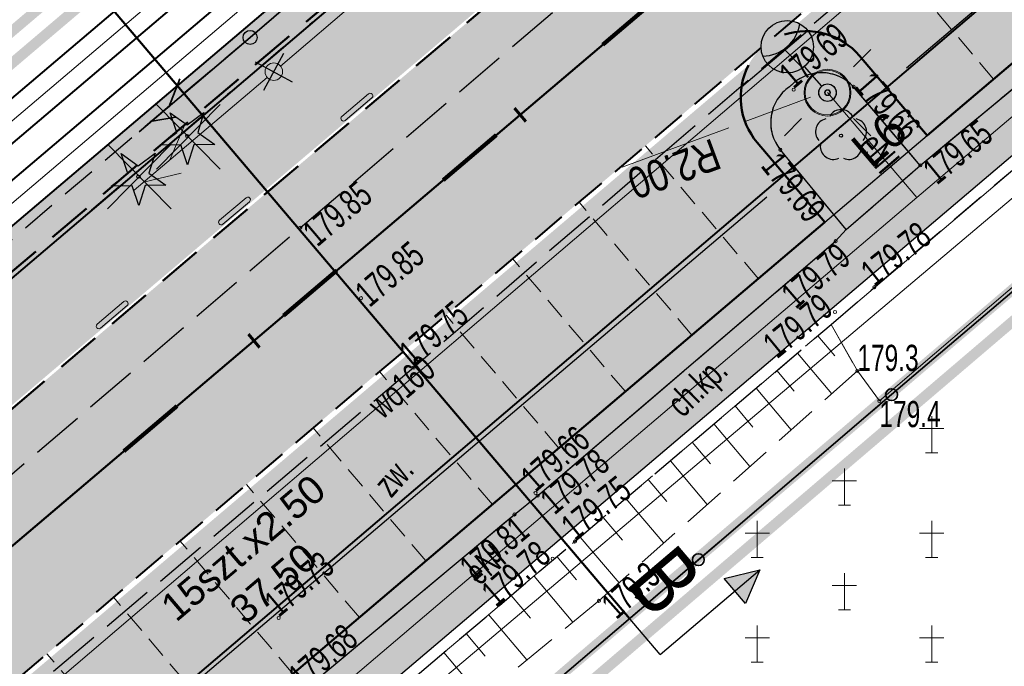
# Model space of a CAD drawing. Header units: metres. Extents: x 7429064 to 7431133, y 5709479 to 5714472.
# Tile 34 of 140: x 7429453 to 7429481, y 5709809 to 5709827. Entities that reach past the tile are written whole.
import ezdxf
from ezdxf.enums import TextEntityAlignment as Align

# ---------------------------------------------------------------- set-up
doc = ezdxf.new("R2010")
doc.units = ezdxf.units.M
for name, pattern in [('1', [0]), ('12', [3, 1, -1, 0, -1]), ('2_BUBZ02', [1.75, 1.25, -0.5]), ('2_KTCR01', [1.5, 1, -0.5]), ('2_KTCR02', [1.5, 1, -0.5]), ('2_KTJZ01', [2, 1.5, -0.5]), ('2_KTKR01', [0]), ('2_KTPL01', [2, 1.5, -0.5]), ('2_PTCM', [1.5, 1, -0.5]), ('2_PTTU', [1.5, 1, -0.5]), ('3_1', [0]), ('3_BUBZ02', [1.75, 1.25, -0.5]), ('3_BUBZ02G', [1.75, 1.25, -0.5]), ('3_KTCR02', [1.5, 1, -0.5]), ('3_KTJZ01', [2, 1.5, -0.5]), ('3_KTKR01', [0]), ('3_KTPL01', [2, 1.5, -0.5]), ('3_PTCM', [1.5, 1, -0.5]), ('3_PTRW02', [0]), ('3_PTTU', [1.5, 1, -0.5]), ('4_SUPE_01', [0]), ('4_SUPT_01', [0]), ('4_SUPW_01', [0]), ('7_1', [0]), ('7_SUPE_01', [0]), ('7_SUPT_01', [0]), ('7_SUPW_01', [0]), ('CENTER2', [1.125, 0.75, -0.125, 0.125, -0.125]), ('DASHED', [19.05, 12.7, -6.35]), ('DASHED2', [0.375, 0.25, -0.125]), ('HIDDEN', [0.375, 0.25, -0.125])]:
    doc.linetypes.add(name, pattern=pattern)
for name, color, linetype in [('#lampy opis', 7, 'Continuous'), ('[osw]_istn_oprawy oświetleniowe - demontaż', 5, 'Continuous'), ('_1_Mapa', 7, 'Continuous'), ('_1_X-REFY', 7, 'Continuous'), ('C-DROGI-SYTUACJA-ETYKIETY', 7, 'Continuous'), ('zzz.gaHSDomyslna', 7, 'Continuous')]:
    doc.layers.add(name, color=color, linetype=linetype)
for name, color, linetype, lineweight in [('#proj słupy', 1, 'Continuous', 30), ('#proj. światłowód', 1, '2_KTCR01', 18), ('__AMprojkantech', 20, 'DASHED', 35), ('_D_7_PAS DROGOWY-LINIA ROZGR TEREN INW', 222, 'HIDDEN', 50), ('_D_7_PAS DROGOWY_PODZIAL', 1, 'Continuous', 50), ('_D_7_TEREN NIEZBEDNY DLA OB_BUD', 252, 'HIDDEN', 50), ('_D_8_Wymiary', 7, 'Continuous', 20), ('_skarpy', 84, 'Continuous', 40), ('_wycinka_ZUDP', 1, 'Continuous', 30), ('BUBZ_L_1', 252, '2_BUBZ02', 18), ('D_1_KOCIE OCZKA', 7, 'Continuous', 50), ('D_1_LINIA_KRAWĘŻNIK_BET_20_30 WYN 0-2 CM', 5, 'HIDDEN', 40), ('D_1_LINIA_KRAWĘŻNIK_BET_20_30 WYN 12 CM - III', 7, 'Continuous', 50), ('Dr-Krawędż nawierzchni', 250, 'DASHED2', 18), ('gaPoziome', 7, 'Continuous', 30), ('GMINA_L_0', 252, '12', 35), ('HECZ BRUKOWANIA KOSTKA KAMIENNA 9_11', 42, 'Continuous', 13), ('KRAWĘŻNIK BETONOWY 12_25 WYN 0 CM', 250, 'DASHED', 50), ('KTCR_E_T_1', 252, 'Continuous', 15), ('KTCR_L_1', 252, '2_KTCR02', 30), ('KTJZ_L_0', 252, '2_KTJZ01', 30), ('KTKR_L_0', 252, '2_KTKR01', 30), ('KTOK_L_4', 252, 'Continuous', 35), ('KTPL_E_T_0', 252, 'Continuous', 15), ('KTPL_L_0', 252, '2_KTPL01', 30), ('OBOP_T_0', 82, 'Continuous', 30), ('OBOP_T_1', 82, 'Continuous', 30), ('PRZEKROJE_NORMALNE', 7, 'Continuous', 30), ('PTCM_L_0', 252, '2_PTCM', 18), ('PTRW_L_1', 252, 'Continuous', 18), ('PTTU_L_2', 252, '2_PTTU', 18), ('RTPW_T_0', 252, 'Continuous', 15), ('RTPW_T_1', 252, 'Continuous', 15), ('skarpa', 82, 'ŚLADY', 20), ('SUPE_E_T_3', 252, 'Continuous', 15), ('SUPE_L_3', 252, '4_SUPE_01', 18), ('SUPM_T_0', 252, 'Continuous', 15), ('SUPT_L_0', 252, '4_SUPT_01', 18), ('SUPW_E_T_0', 252, 'Continuous', 15), ('SUPW_L_0', 252, '4_SUPW_01', 18), ('SUSM_T_0', 252, 'Continuous', 18)]:
    doc.layers.add(name, color=color, linetype=linetype, lineweight=lineweight)
doc.layers.add('[osw]PSI_Brudnopis', color=1, linetype='Continuous', lineweight=20, plot=False)
doc.layers.add('_Brudnopis', color=22, linetype='Continuous', lineweight=50, plot=False)
doc.layers.add('D_1_LINIA_OBRZEŻE_BET_6x30cm - III', color=24, linetype='Continuous', lineweight=30, transparency=0.3)
for name, color, linetype, lineweight, true_color, transparency in [('D_2_HECZ_CHODNIK_KOSTKA', 7, 'Continuous', 0, 0xf7f588, 0.35), ('D_2_HECZ_DROGI KOSTKA', 7, 'Continuous', 13, 0xffbea8, 0.3), ('D_2_HECZ_JEZDNIA KR3- NOWA KONSTRUKCJA', 7, 'Continuous', 13, 0x99e6ff, 0.3), ('D_2_HECZ_JEZDNIA KR3- NOWA KONSTRUKCJA G4', 7, 'Continuous', 13, 0xbdbdbd, 0.3), ('D_2_HECZ_ZIELEN', 7, 'Continuous', 13, 0xd6ffd6, 0.3)]:
    doc.layers.add(name, color=color, linetype=linetype, lineweight=lineweight, true_color=true_color, transparency=transparency)
doc.layers.add('DZIALKA_L_0', color=7, linetype='1', lineweight=40, true_color=0x008000)
doc.layers.add('HECZ DROGI ROWEROWE', color=7, linetype='Continuous', lineweight=13, true_color=0xff8a8a)
doc.styles.add('Annotative', font='txt')
doc.styles.add('major_arial', font='arial.ttf')
doc.styles.add('Styl Arial', font='arial.ttf', dxfattribs={"width": 0.8, "height": 0.9})
doc.linetypes.add('ŚLADY', pattern='A,3.81,[130,ltypeshp.shx,S=6.35,R=0,X=0,Y=0],3.81', length=7.62)
doc.dimstyles.new('1_500', dxfattribs={"dimtxt": 0.9, "dimasz": 1, "dimexe": 0.18, "dimexo": 0, "dimgap": 0.2, "dimtad": 4, "dimzin": 0, "dimdsep": 46, "dimtxsty": 'Styl Arial', "dimcen": 0.25, "dimclrd": 256, "dimclre": 256, "dimclrt": 256, "dimazin": 0, "dimtfac": 1, "dimtix": 1, "dimtmove": 1, "dimatfit": 3, "dimfxl": 0.18, "dimtolj": 1, "dimtzin": 0, "dimlwd": -1, "dimlwe": -1, "dimarcsym": 0})
doc.dimstyles.new('major_500', dxfattribs={"dimtxt": 0.8, "dimasz": 0.8, "dimexe": 0.5, "dimexo": 1, "dimgap": 0.3, "dimtad": 1, "dimzin": 1, "dimdsep": 46, "dimtxsty": 'major_arial', "dimcen": 0, "dimse1": 1, "dimse2": 1, "dimaunit": 1, "dimadec": 1, "dimazin": 0, "dimtfac": 1, "dimtix": 1, "dimtmove": 0, "dimatfit": 3, "dimfxl": 2, "dimfxlon": 1, "dimtolj": 1, "dimarcsym": 0})

# ---------------------------------------------------------------- blocks, each defined once
blk = doc.blocks.new('*D17')
at = {"layer": '_D_8_Wymiary', "color": 0, "lineweight": -2, "transparency": 16777216}
for p, q in [((7429475.119, 5709822.137), (7429474.388, 5709822.999)), ((7429446.728, 5709798.873), (7429474.101, 5709822.1)), ((7429446.525, 5709797.875), (7429445.794, 5709798.737))]:
    blk.add_line(p, q, dxfattribs=at)
at = {"layer": '_D_8_Wymiary', "color": 0, "transparency": 16777216}
for points in [[(7429474.015, 5709822.202), (7429474.188, 5709821.998), (7429474.711, 5709822.618)], [(7429446.641, 5709798.975), (7429446.814, 5709798.772), (7429446.118, 5709798.356)]]:
    blk.add_solid(points, dxfattribs=at)
at = {"layer": 'Defpoints', "color": 0, "transparency": 16777216}
for p in [(7429474.711, 5709822.618), (7429475.766, 5709821.375), (7429447.172, 5709797.113)]:
    blk.add_point(p, dxfattribs=at)
at = {"layer": '_D_8_Wymiary', "color": 0, "transparency": 16777216, "insert": (7429459.524, 5709811.537), "char_height": 0.8, "attachment_point": 5, "rotation": 40.3144, "style": 'major_arial'}
blk.add_mtext('\\A1;15szt.x2.50\\P37.50', dxfattribs=at)
blk = doc.blocks.new('*D18')
at = {"layer": '_D_8_Wymiary', "color": 0, "lineweight": -2, "transparency": 16777216}
for p, q in [((7429502.828, 5709845.648), (7429501.947, 5709846.687)), ((7429478.099, 5709825.797), (7429501.66, 5709845.789)), ((7429478.047, 5709824.621), (7429477.165, 5709825.66))]:
    blk.add_line(p, q, dxfattribs=at)
at = {"layer": '_D_8_Wymiary', "color": 0, "transparency": 16777216}
for points in [[(7429501.574, 5709845.89), (7429501.746, 5709845.687), (7429502.27, 5709846.306)], [(7429478.012, 5709825.898), (7429478.185, 5709825.695), (7429477.489, 5709825.279)]]:
    blk.add_solid(points, dxfattribs=at)
at = {"layer": 'Defpoints', "color": 0, "transparency": 16777216}
for p in [(7429502.27, 5709846.306), (7429503.475, 5709844.886), (7429478.694, 5709823.859)]:
    blk.add_point(p, dxfattribs=at)
at = {"layer": '_D_8_Wymiary', "color": 0, "transparency": 16777216, "insert": (7429488.988, 5709836.843), "char_height": 0.8, "attachment_point": 5, "rotation": 40.3144, "style": 'major_arial'}
blk.add_mtext('\\A1;13szt.x2.50\\P32.50', dxfattribs=at)
blk = doc.blocks.new('*D71')
at = {"layer": '_D_8_Wymiary', "transparency": 16777216}
for p, q in [((7429475.35, 5709824.956), (7429473.475, 5709824.26)), ((7429469.954, 5709822.952), (7429473.007, 5709824.086))]:
    blk.add_line(p, q, dxfattribs=at)
blk.add_solid([(7429472.978, 5709824.164), (7429473.036, 5709824.008), (7429473.475, 5709824.26)], dxfattribs=at)
at = {"layer": 'Defpoints', "color": 0, "transparency": 16777216}
for p in [(7429475.35, 5709824.956), (7429473.475, 5709824.26)]:
    blk.add_point(p, dxfattribs=at)
at = {"layer": '_D_8_Wymiary', "transparency": 16777216, "insert": (7429471.44, 5709822.907), "char_height": 0.9, "attachment_point": 5, "rotation": 200.3707, "style": 'Styl Arial'}
blk.add_mtext('\\A1;R2.00', dxfattribs=at)
blk = doc.blocks.new('A$C59100B2D')
at = {"layer": '_wycinka_ZUDP'}
for points in [[(0.701, -0.713), (-0.701, 0.713)], [(-0.7, -0.713), (0.701, 0.713)]]:
    blk.add_lwpolyline(points, dxfattribs=at)
blk = doc.blocks.new('3_OBOP02_01')
at = {"linetype": 'Continuous'}
blk.add_circle((0, 0), 0.045, dxfattribs=at)
for centre, start, end in [((0, 0.375), 30.1401, 149.8599), ((-0.357, 0.116), 102.1445, 221.86), ((0.357, 0.116), 318.14, 77.8555), ((-0.22, -0.303), 174.1482, 293.8542), ((0.22, -0.303), 246.1458, 5.8518)]:
    blk.add_arc(centre, 0.375, start, end, dxfattribs=at)
blk = doc.blocks.new('3_OBOP01_01')
at = {"linetype": 'Continuous'}
for p, q in [((-0.3012, 0.09375), (-0.4937, 0.6621)), ((-0.4937, 0.6621), (-0.0039, 0.31545)), ((-0.0039, 0.31545), (0.4771, 0.67415)), ((0.4771, 0.67415), (0.2988, 0.1012)), ((-0.78225, -0.26495), (-0.3012, 0.09375)), ((0.2988, 0.1012), (0.7886, -0.24545)), ((-0.18225, -0.2575), (-0.78225, -0.26495)), ((0.01025, -0.82585), (-0.18225, -0.2575)), ((0.1886, -0.2529), (0.01025, -0.82585)), ((0.7886, -0.24545), (0.1886, -0.2529))]:
    blk.add_line(p, q, dxfattribs=at)
blk.add_circle((0, 0), 0.045, dxfattribs=at)
blk = doc.blocks.new('3_PTCM01')
at = {"linetype": 'Continuous'}
for p, q in [((0, 0.525), (0, -0.525)), ((0.35, 0.175), (-0.35, 0.175)), ((-0.175, -0.525), (0.175, -0.525))]:
    blk.add_line(p, q, dxfattribs=at)
blk = doc.blocks.new('3_RTPW01')
at = {"linetype": 'Continuous'}
blk.add_circle((0, 0), 0.045, dxfattribs=at)
blk = doc.blocks.new('3_RTPW02')
at = {"linetype": 'Continuous'}
blk.add_circle((0, 0), 0.045, dxfattribs=at)
blk = doc.blocks.new('7_SUSM04_01')
at = {"linetype": 'Continuous'}
blk.add_circle((0, 0), 0.25, dxfattribs=at)
blk = doc.blocks.new('7_SUSM01')
at = {"linetype": 'Continuous'}
for p, q in [((-0.742, 0.742), (-1.237, 1.237)), ((0.742, 0.742), (1.237, 1.237)), ((-0.742, -0.742), (-1.237, -1.237)), ((0.742, -0.742), (1.237, -1.237))]:
    blk.add_line(p, q, dxfattribs=at)
blk.add_circle((0, 0), 0.245, dxfattribs=at)
blk = doc.blocks.new('X-ref_MDCP_Szara')
at = {"layer": 'BUBZ_L_1', "linetype": '3_BUBZ02G'}
blk.add_line((7429461.855, 5709806.518), (7429475.944, 5709818.444), dxfattribs=at)
at = {"layer": 'BUBZ_L_1', "linetype": '3_BUBZ02'}
for p, q in [((7429475.944, 5709818.444), (7429476.695, 5709817.115)), ((7429476.695, 5709817.115), (7429469.29, 5709810.53)), ((7429469.29, 5709810.53), (7429462.976, 5709805.349))]:
    blk.add_line(p, q, dxfattribs=at)
at = {"layer": 'BUBZ_L_1', "linetype": '3_1'}
for p, q in [((7429475.56, 5709818.119), (7429476.046, 5709817.544)), ((7429474.978, 5709817.627), (7429475.963, 5709816.463)), ((7429474.389, 5709817.128), (7429474.888, 5709816.539)), ((7429473.793, 5709816.624), (7429474.802, 5709815.432)), ((7429473.19, 5709816.113), (7429473.701, 5709815.509)), ((7429472.579, 5709815.596), (7429473.613, 5709814.374)), ((7429471.961, 5709815.072), (7429472.484, 5709814.454)), ((7429471.335, 5709814.542), (7429472.394, 5709813.29)), ((7429470.701, 5709814.006), (7429471.237, 5709813.372)), ((7429470.059, 5709813.463), (7429471.145, 5709812.18)), ((7429469.41, 5709812.913), (7429469.96, 5709812.264)), ((7429468.752, 5709812.357), (7429469.865, 5709811.042)), ((7429468.088, 5709811.794), (7429468.65, 5709811.13)), ((7429467.429, 5709811.237), (7429468.545, 5709809.919)), ((7429466.775, 5709810.683), (7429467.329, 5709810.029)), ((7429466.126, 5709810.134), (7429467.225, 5709808.836)), ((7429465.482, 5709809.588), (7429466.027, 5709808.944)), ((7429464.843, 5709809.047), (7429465.925, 5709807.769))]:
    blk.add_line(p, q, dxfattribs=at)
at = {"layer": 'DZIALKA_L_0', "linetype": '1'}
for p, q in [((7429660.24, 5709996.55), (7429435.86, 5709805.65)), ((7429408.88, 5709766.76), (7429668.8, 5709988.15))]:
    blk.add_line(p, q, dxfattribs=at)
at = {"layer": 'GMINA_L_0', "linetype": '12'}
blk.add_line((7429435.86, 5709805.65), (7429660.24, 5709996.55), dxfattribs=at)
at = {"layer": 'KTCR_L_1', "linetype": '3_KTCR02'}
for p, q in [((7429478.499, 5709823.007), (7429486.103, 5709829.306)), ((7429477.183, 5709819.516), (7429488.174, 5709828.838)), ((7429476.371, 5709821.165), (7429478.499, 5709823.007)), ((7429476.071, 5709820.834), (7429476.371, 5709821.165)), ((7429467.53, 5709813.54), (7429476.071, 5709820.834)), ((7429475.944, 5709818.444), (7429477.183, 5709819.516)), ((7429468.6, 5709812.23), (7429475.944, 5709818.444)), ((7429466.869, 5709813.004), (7429467.53, 5709813.54)), ((7429460.804, 5709807.947), (7429466.869, 5709813.004)), ((7429461.855, 5709806.518), (7429468.6, 5709812.23))]:
    blk.add_line(p, q, dxfattribs=at)
at = {"layer": 'KTJZ_L_0', "linetype": '3_KTJZ01'}
for p, q in [((7429460.73, 5709821.22), (7429483.74, 5709840.87)), ((7429487.22, 5709837.17), (7429463.98, 5709817.21)), ((7429437.99, 5709801.8), (7429460.73, 5709821.22)), ((7429463.98, 5709817.21), (7429441.05, 5709797.87))]:
    blk.add_line(p, q, dxfattribs=at)
at = {"layer": 'KTKR_L_0', "linetype": '3_KTKR01'}
for p, q in [((7429478.499, 5709823.007), (7429486.103, 5709829.306)), ((7429478.499, 5709823.007), (7429476.587, 5709825.255)), ((7429476.371, 5709821.165), (7429474.488, 5709823.453)), ((7429476.371, 5709821.165), (7429478.499, 5709823.007)), ((7429476.071, 5709820.834), (7429476.371, 5709821.165)), ((7429467.53, 5709813.54), (7429476.071, 5709820.834)), ((7429466.869, 5709813.004), (7429467.53, 5709813.54)), ((7429460.804, 5709807.947), (7429466.869, 5709813.004))]:
    blk.add_line(p, q, dxfattribs=at)
for centre, radius, start, end in [((7429475.668, 5709824.415), 1.245, 42.4412, 137.5184), ((7429475.45, 5709824.234), 1.239, 124.4085, 219.0857)]:
    blk.add_arc(centre, radius, start, end, dxfattribs=at)
at = {"layer": 'KTOK_L_4'}
for p, q in [((7429477.676, 5709816.436), (7429483.214, 5709821.164)), ((7429472.138, 5709811.708), (7429477.676, 5709816.436)), ((7429466.6, 5709806.98), (7429472.138, 5709811.708))]:
    blk.add_line(p, q, dxfattribs=at)
for centre in [(7429477.676, 5709816.436), (7429472.138, 5709811.708)]:
    blk.add_circle(centre, 0.17, dxfattribs=at)
at = {"layer": 'KTPL_L_0', "linetype": '3_KTPL01'}
for p, q in [((7429487.22, 5709837.17), (7429463.98, 5709817.21)), ((7429478.499, 5709823.007), (7429486.103, 5709829.306)), ((7429478.499, 5709823.007), (7429476.587, 5709825.255)), ((7429476.371, 5709821.165), (7429474.488, 5709823.453)), ((7429476.071, 5709820.834), (7429476.371, 5709821.165)), ((7429467.53, 5709813.54), (7429476.071, 5709820.834)), ((7429463.98, 5709817.21), (7429441.05, 5709797.87)), ((7429466.869, 5709813.004), (7429467.53, 5709813.54)), ((7429460.804, 5709807.947), (7429466.869, 5709813.004))]:
    blk.add_line(p, q, dxfattribs=at)
for centre, radius, start, end in [((7429475.668, 5709824.415), 1.245, 42.4412, 137.5184), ((7429475.45, 5709824.234), 1.239, 124.4085, 219.0857)]:
    blk.add_arc(centre, radius, start, end, dxfattribs=at)
at = {"layer": 'PTCM_L_0', "linetype": '3_PTCM'}
blk.add_line((7429438.91, 5709783.34), (7429494.29, 5709830.62), dxfattribs=at)
at = {"layer": 'PTRW_L_1', "linetype": '3_PTRW02'}
for p, q in [((7429475.944, 5709818.444), (7429488.174, 5709828.838)), ((7429489.756, 5709826.899), (7429477.326, 5709816.255)), ((7429476.695, 5709817.115), (7429475.944, 5709818.444)), ((7429477.326, 5709816.255), (7429476.695, 5709817.115))]:
    blk.add_line(p, q, dxfattribs=at)
at = {"layer": 'PTTU_L_2', "linetype": '3_PTTU'}
for p, q in [((7429478.499, 5709823.007), (7429476.587, 5709825.255)), ((7429474.488, 5709823.453), (7429476.371, 5709821.165)), ((7429476.371, 5709821.165), (7429478.499, 5709823.007))]:
    blk.add_line(p, q, dxfattribs=at)
for centre, radius, start, end in [((7429475.668, 5709824.415), 1.245, 42.4412, 137.5184), ((7429475.45, 5709824.234), 1.239, 124.4085, 219.0857)]:
    blk.add_arc(centre, radius, start, end, dxfattribs=at)
at = {"layer": 'SUPE_L_3', "linetype": '7_SUPE_01'}
for p, q in [((7429478.4, 5709822.09), (7429505.79, 5709845.28)), ((7429478.4, 5709822.09), (7429475.84, 5709825.09)), ((7429446.29, 5709794.79), (7429478.4, 5709822.09))]:
    blk.add_line(p, q, dxfattribs=at)
at = {"layer": 'SUPT_L_0', "linetype": '7_SUPT_01'}
for p, q in [((7429460.16, 5709825.852), (7429463.964, 5709829.098)), ((7429455.964, 5709822.296), (7429459.779, 5709825.528)), ((7429456.994, 5709823.169), (7429457.434, 5709824.197)), ((7429444.55, 5709791.2), (7429481.84, 5709822.66)), ((7429456.231, 5709822.522), (7429457.318, 5709822.787))]:
    blk.add_line(p, q, dxfattribs=at)
at = {"layer": 'SUPW_L_0', "linetype": '7_SUPW_01'}
blk.add_line((7429369.46, 5709736.3), (7429593.18, 5709927.23), dxfattribs=at)
at = {"layer": 'SUPW_L_0', "linetype": '7_1'}
blk.add_line((7429369.46, 5709736.3), (7429593.18, 5709927.23), dxfattribs=at)
at = {"layer": 'OBOP_T_0'}
for p in [(7429457.49, 5709823.85), (7429456.09, 5709822.68)]:
    blk.add_blockref('3_OBOP01_01', p, dxfattribs=at)
at = {"layer": 'OBOP_T_1'}
blk.add_blockref('3_OBOP02_01', (7429476.228, 5709823.855), dxfattribs=at)
at = {"layer": 'PTCM_L_0'}
for p in [(7429478.825, 5709815.293), (7429476.325, 5709813.793), (7429473.825, 5709812.293), (7429478.825, 5709812.293), (7429476.325, 5709810.793), (7429473.825, 5709809.293), (7429478.825, 5709809.293)]:
    blk.add_blockref('3_PTCM01', p, dxfattribs=at)
at = {"layer": 'RTPW_T_0'}
for p in [(7429476.695, 5709817.115), (7429477.326, 5709816.255), (7429469.29, 5709810.53)]:
    blk.add_blockref('3_RTPW01', p, dxfattribs=at)
at = {"layer": 'RTPW_T_1'}
for p in [(7429474.867, 5709825.174), (7429476.587, 5709825.255), (7429474.488, 5709823.453), (7429478.499, 5709823.007), (7429460.73, 5709821.22), (7429476.071, 5709820.834), (7429477.183, 5709819.516), (7429462.47, 5709819.2), (7429476.053, 5709818.804), (7429463.98, 5709817.21), (7429467.47, 5709813.62), (7429467.53, 5709813.54), (7429466.869, 5709813.004), (7429468.6, 5709812.23), (7429467.96, 5709811.735), (7429460.111, 5709810.037)]:
    blk.add_blockref('3_RTPW02', p, dxfattribs=at)
at = {"layer": 'SUPM_T_0'}
blk.add_blockref('7_SUSM04_01', (7429459.97, 5709825.69), dxfattribs=at)
at = {"layer": 'SUSM_T_0'}
blk.add_blockref('7_SUSM01', (7429475.84, 5709825.09), dxfattribs=at)
at = {"layer": 'KTCR_E_T_1', "width": 0.7}
blk.add_text('ch.kp.', height=0.75, rotation=44.326, dxfattribs=at).set_placement((7429472.164, 5709816.606), align=Align.MIDDLE)
at = {"layer": 'KTPL_E_T_0', "width": 0.7}
blk.add_text('zw.', height=0.75, rotation=48.3665, dxfattribs=at).set_placement((7429463.404, 5709814.093), align=Align.MIDDLE)
at = {"layer": 'RTPW_T_0', "width": 0.7}
blk.add_text('179.3', height=0.75, dxfattribs=at).set_placement((7429476.695, 5709817.115))
blk.add_text('179.4', height=0.75, dxfattribs=at).set_placement((7429477.326, 5709816.255), align=Align.TOP_LEFT)
blk.add_text('179.3', height=0.75, rotation=41.6437, dxfattribs=at).set_placement((7429469.29, 5709810.53), align=Align.TOP_LEFT)
at = {"layer": 'RTPW_T_1', "width": 0.7}
for s, rotation, p in [('179.69', 40.5359, (7429474.867, 5709825.174)), ('179.66', 311.2294, (7429476.587, 5709825.255)), ('179.78', 38.2607, (7429477.183, 5709819.516)), ('179.75', 40.6581, (7429463.98, 5709817.21)), ('179.66', 41.1022, (7429467.47, 5709813.62)), ('179.75', 38.7192, (7429468.6, 5709812.23)), ('179.73', 39.9225, (7429460.111, 5709810.037)), ('179.68', 40.744, (7429460.804, 5709807.947))]:
    blk.add_text(s, height=0.75, rotation=rotation, dxfattribs=at).set_placement(p)
for s, rotation, p in [('179.65', 39.3166, (7429478.499, 5709823.007)), ('179.69', 308.7786, (7429474.488, 5709823.453)), ('179.85', 40.4965, (7429460.73, 5709821.22)), ('179.78', 40.498, (7429467.53, 5709813.54))]:
    blk.add_text(s, height=0.75, rotation=rotation, dxfattribs=at).set_placement(p, align=Align.TOP_LEFT)
blk.add_text('179.85', height=0.75, rotation=40.5911, dxfattribs=at).set_placement((7429462.47, 5709819.2), align=Align.MIDDLE_LEFT)
for s, rotation, p in [('179.79', 40.6964, (7429476.071, 5709820.834)), ('179.81', 39.8194, (7429466.869, 5709813.004))]:
    blk.add_text(s, height=0.75, rotation=rotation, dxfattribs=at).set_placement(p, align=Align.TOP_RIGHT)
for s, rotation, p in [('179.79', 39.3106, (7429476.053, 5709818.804)), ('179.78', 41.0142, (7429467.96, 5709811.735))]:
    blk.add_text(s, height=0.75, rotation=rotation, dxfattribs=at).set_placement(p, align=Align.RIGHT)
at = {"layer": 'SUPE_E_T_3', "width": 0.7}
for rotation, p in [(310.4752, (7429477.316, 5709823.361)), (40.3713, (7429466.032, 5709811.575))]:
    blk.add_text('eNI', height=0.75, rotation=rotation, dxfattribs=at).set_placement(p, align=Align.MIDDLE)
at = {"layer": 'SUPW_E_T_0', "width": 0.7}
blk.add_text('wo160', height=0.75, rotation=40.4785, dxfattribs=at).set_placement((7429463.63, 5709816.668), align=Align.MIDDLE)
blk = doc.blocks.new('*U202')
blk.add_hatch(color=0).paths.add_polyline_path([(3.694, -2.12, 0.369232), (1.565, -3.961, 0.696757)])
at = {"color": 0}
for p, q in [((0, 0), (0, 0)), ((0, 0), (0, 0)), ((0, 0), (0, 0)), ((0, 0), (0, 0)), ((0, 0), (0, 0)), ((0, 0), (0, 0)), ((0.327, -0.378), (1.308, -1.513))]:
    blk.add_line(p, q, dxfattribs=at)
for points in [[(0, 0), (0, 0), (0, 0), (0, 0), (0, 0), (0, 0)], [(0, 0), (0, 0), (0, 0), (0, 0), (0, 0), (0, 0), (0, 0)], [(0, 0), (0, 0), (0, 0)]]:
    blk.add_lwpolyline(points, dxfattribs=at)
for centre, radius in [((0, 0), 0.5), ((2.29, -2.647), 1.5)]:
    blk.add_circle(centre, radius, dxfattribs=at)
blk.add_arc((3.706, -4.285), 2.165, 90.3235, 171.3866, dxfattribs=at)
at = {"layer": '[osw]PSI_Brudnopis'}
for radius in [1.34, 0.17, 0.17]:
    blk.add_circle((0, 0), radius, dxfattribs=at)
at = {"layer": '[osw]PSI_Brudnopis', "color": 10}
for radius in [1.28, 0.14]:
    blk.add_circle((0, 0), radius, dxfattribs=at)
blk = doc.blocks.new('#LEWO')
at = {"layer": '__AMprojkantech', "linetype": '1'}
for p, q in [((-2.31, 0.414), (-3.074, 0.002)), ((-0.005, 0.005), (-4.177, 0.018)), ((-3.116, -0.339), (-3.744, 0.033))]:
    blk.add_line(p, q, dxfattribs=at)
blk = doc.blocks.new('#PRAWO')
at = {"layer": '__AMprojkantech', "linetype": '1'}
for p, q in [((3.153, 1.559, 0.002), (3.783, 1.189, 0.002)), ((0.045, 1.201, 0.002), (4.216, 1.206, 0.002)), ((2.351, 0.802, 0.002), (3.113, 1.217, 0.002))]:
    blk.add_line(p, q, dxfattribs=at)
blk = doc.blocks.new('X-ref_Oświetlenie i teletechnika')
at = {"layer": '#proj słupy', "lineweight": 30}
for p, q in [((7429459.44, 5709825.976), (7429460.5, 5709825.404)), ((7429459.684, 5709825.16), (7429460.256, 5709826.22))]:
    blk.add_line(p, q, dxfattribs=at)
at = {"layer": '#proj słupy', "linetype": '1', "lineweight": 30}
blk.add_circle((7429459.29, 5709826.673), 0.2, dxfattribs=at)
at = {"layer": '#proj. światłowód', "lineweight": 30, "flags": 128}
blk.add_lwpolyline([(7429617.95, 5709967.85), (7429611.163, 5709956.371), (7429573.165, 5709923.859), (7429535.247, 5709891.397), (7429497.339, 5709858.957), (7429459.29, 5709826.673), (7429421.225, 5709794.375), (7429383.144, 5709762.063), (7429345.12, 5709729.801), (7429305.765, 5709699.935), (7429266.407, 5709683.285), (7429226.48, 5709664.88)], dxfattribs=at)
at = {"layer": '#proj słupy', "lineweight": 30, "rotation": 40.55062454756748}
for name, p in [('#PRAWO', (7429460.037, 5709825.731, -0.002)), ('#LEWO', (7429459.297, 5709826.673))]:
    blk.add_blockref(name, p, dxfattribs=at)
at = {"layer": '[osw]_istn_oprawy oświetleniowe - demontaż', "color": 3, "xscale": 0.4999999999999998, "yscale": 0.4999999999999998, "zscale": 0.4999999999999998, "rotation": 180.3915979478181}
blk.add_blockref('*U202', (7429475.84, 5709825.09), dxfattribs=at)
at = {"layer": '#lampy opis', "lineweight": 30, "insert": (7429476.619, 5709823.819), "char_height": 1, "attachment_point": 1, "rotation": 40.3889, "style": 'Annotative'}
blk.add_mtext_dynamic_manual_height_columns('\\pi-0.24784;L6', width=1.17099, gutter_width=7.472, heights=[0], dxfattribs=at)
blk = doc.blocks.new('*U220')
at = {"layer": 'zzz.gaHSDomyslna', "color": 140}
for points in [[(64.05, 54.346, 0.12, 0.12, 0), (65.575, 55.64, 0.12, 0.12, 0)], [(59.475, 50.465, 0.12, 0.12, 0), (61, 51.759, 0.12, 0.12, 0)], [(54.9, 46.583, 0.12, 0.12, 0), (56.425, 47.877, 0.12, 0.12, 0)], [(50.325, 42.701, 0.12, 0.12, 0), (51.85, 43.995, 0.12, 0.12, 0)]]:
    blk.add_lwpolyline(points, format="xyseb", dxfattribs=at)
blk = doc.blocks.new('*U211')
at = {"layer": 'zzz.gaHSDomyslna', "color": 140}
blk.add_lwpolyline([(0, 0, 0.24, 0.24, 0), (59.489, 50.476, 0.24, 0.24, 0), (179.447, 153.144, 0.24, 0.24, 0)], format="xyseb", dxfattribs=at)
blk = doc.blocks.new('spearator')
at = {"layer": 'D_1_KOCIE OCZKA'}
h = blk.add_hatch(color=12, dxfattribs=at)
h.dxf.hatch_style = 1
edge = h.paths.add_edge_path()
edge.add_line((7429810.877, 5710121.625), (7429811.641, 5710122.271))
edge.add_arc((7429811.592, 5710122.328), 0.075, 310.2315, 490.2315)
edge.add_line((7429811.544, 5710122.386), (7429810.781, 5710121.74))
edge.add_arc((7429810.829, 5710121.683), 0.075, 130.2315, 310.2315)
at = {"layer": 'D_1_KOCIE OCZKA', "lineweight": 18, "flags": 128}
blk.add_lwpolyline([(7429810.877, 5710121.625), (7429811.641, 5710122.271, 1), (7429811.544, 5710122.386), (7429810.781, 5710121.74, 1)], format="xyb", close=True, dxfattribs=at)
blk = doc.blocks.new('X-ref_SOR')
at = {"layer": 'D_1_KOCIE OCZKA', "rotation": 0.06988272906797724}
for p in [(6621.208, -9355.101), (6617.7, -9358.077), (6614.192, -9361.052)]:
    blk.add_blockref('spearator', p, dxfattribs=at)
at = {"layer": 'gaPoziome'}
for name, p in [('*U211', (7429440.741, 5709806.344)), ('*U220', (7429405.348, 5709772.117))]:
    blk.add_blockref(name, p, dxfattribs=at)
blk = doc.blocks.new('AeccTickLine')
at = {"color": 0, "linetype": 'ByBlock', "lineweight": -2}
blk.add_line((0, 1), (0, -1), dxfattribs=at)
blk = doc.blocks.new('OŚ_Dąbrowskiego_1')
at = {"layer": '_D_8_Wymiary', "color": 1, "linetype": 'CENTER2', "lineweight": 35, "flags": 128}
blk.add_lwpolyline([(7429230.998, 5709660.664), (7429273.145, 5709676.622, 0.085629), (7429337.582, 5709714.618), (7429502.301, 5709854.381), (7429714.669, 5710036.139), (7429868.111, 5710165.952)], format="xyb", dxfattribs=at)
at = {"layer": 'C-DROGI-SYTUACJA-ETYKIETY', "color": 7, "linetype": 'Continuous', "lineweight": 60, "xscale": 0.25, "yscale": 0.25, "zscale": 0.25, "rotation": 40.31442587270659}
for p in [(7429467.027, 5709824.451), (7429459.402, 5709817.981)]:
    blk.add_blockref('AeccTickLine', p, dxfattribs=at)

msp = doc.modelspace()

# ---------------------------------------------------------------- hatches: boundary and pattern name
at = {"layer": 'D_2_HECZ_CHODNIK_KOSTKA', "transparency": 33554585}
h = msp.add_hatch(color=256, dxfattribs=at)
h.dxf.hatch_style = 1
edge = h.paths.add_edge_path()
edge.add_line((7429611.715, 5709933.539), (7429609.355, 5709934.501))
edge.add_line((7429609.355, 5709934.501), (7429596.138, 5709923.189))
edge.add_line((7429596.138, 5709923.189), (7429592.463, 5709920.763))
edge.add_arc((7429606.237, 5709899.9), 25, 123.434, 130.559)
edge.add_line((7429589.981, 5709918.893), (7429507.49, 5709848.292))
edge.add_line((7429507.49, 5709848.292), (7429417.816, 5709772.204))
edge.add_line((7429417.816, 5709772.204), (7429413.427, 5709768.48))
edge.add_line((7429413.427, 5709768.48), (7429407.995, 5709766.13))
edge.add_line((7429407.995, 5709766.13), (7429408.287, 5709764.077))
edge.add_line((7429408.287, 5709764.077), (7429414.494, 5709766.762))
edge.add_line((7429414.494, 5709766.762), (7429508.787, 5709846.77))
edge.add_line((7429508.787, 5709846.77), (7429591.282, 5709917.374))
edge.add_arc((7429606.237, 5709899.9), 23, 123.434, 130.559, ccw=False)
edge.add_line((7429593.564, 5709919.094), (7429599.13, 5709922.769))
edge.add_line((7429599.13, 5709922.769), (7429611.715, 5709933.539))
at = {"layer": 'D_2_HECZ_DROGI KOSTKA'}
h = msp.add_hatch(color=256, dxfattribs=at)
h.dxf.hatch_style = 1
edge = h.paths.add_edge_path()
edge.add_line((7429500.983, 5709849.131), (7429474.611, 5709826.755))
edge.add_arc((7429475.228, 5709824.852), 2, 40.3144, 107.9828, ccw=False)
edge.add_line((7429476.753, 5709826.146), (7429478.694, 5709823.859))
edge.add_line((7429478.694, 5709823.859), (7429503.475, 5709844.886))
edge.add_line((7429503.475, 5709844.886), (7429501.211, 5709847.554))
edge.add_arc((7429502.355, 5709848.525), 1.5, 156.1564, 220.3144, ccw=False)
h = msp.add_hatch(color=256, dxfattribs=at)
h.dxf.hatch_style = 1
edge = h.paths.add_edge_path()
edge.add_line((7429473.574, 5709825.875), (7429443.389, 5709800.263))
edge.add_arc((7429443.764, 5709798.811), 1.5, 40.3144, 104.4725, ccw=False)
edge.add_line((7429444.908, 5709799.782), (7429447.172, 5709797.113))
edge.add_line((7429447.172, 5709797.113), (7429475.766, 5709821.375))
edge.add_line((7429475.766, 5709821.375), (7429473.825, 5709823.662))
edge.add_arc((7429475.35, 5709824.956), 2, 152.6461, 220.3144, ccw=False)
at = {"layer": 'D_2_HECZ_JEZDNIA KR3- NOWA KONSTRUKCJA'}
h = msp.add_hatch(color=256, dxfattribs=at)
h.dxf.hatch_style = 1
edge = h.paths.add_edge_path()
edge.add_arc((7429610.557, 5709990.469), 30, 310.559, 314.2935)
edge.add_arc((7429610.557, 5709990.469), 30, 314.2935, 325.3941)
edge.add_line((7429635.249, 5709973.431), (7429635.899, 5709972.672))
edge.add_line((7429635.899, 5709972.672), (7429667.702, 5709999.89))
edge.add_line((7429667.702, 5709999.89), (7429675.246, 5710006.347))
edge.add_line((7429675.246, 5710006.347), (7429712.724, 5710038.423))
edge.add_line((7429712.724, 5710038.423), (7429823.828, 5710132.378))
edge.add_line((7429823.828, 5710132.378), (7429834.316, 5710141.377))
edge.add_line((7429834.316, 5710141.377), (7429846.156, 5710151.524))
edge.add_line((7429846.156, 5710151.524), (7429850.099, 5710146.734))
edge.add_line((7429850.099, 5710146.734), (7429838.187, 5710136.85))
edge.add_line((7429838.187, 5710136.85), (7429827.698, 5710127.833))
edge.add_line((7429827.698, 5710127.833), (7429716.613, 5710033.854))
edge.add_line((7429716.613, 5710033.854), (7429633.474, 5709962.699))
edge.add_arc((7429636.726, 5709958.9), 5, 130.559, 193.2571)
edge.add_line((7429631.859, 5709957.753), (7429636.051, 5709939.958))
edge.add_line((7429636.051, 5709939.958), (7429630.653, 5709938.888))
edge.add_line((7429630.653, 5709938.888), (7429629.491, 5709943.821))
edge.add_arc((7429623.651, 5709942.445), 6, 13.2571, 130.559)
edge.add_line((7429619.749, 5709947.003), (7429619.729, 5709946.986))
edge.add_line((7429619.729, 5709946.986), (7429617.779, 5709949.265))
edge.add_line((7429617.779, 5709949.265), (7429606.383, 5709939.512))
edge.add_line((7429606.383, 5709939.512), (7429594.274, 5709929.149))
edge.add_line((7429594.274, 5709929.149), (7429594.825, 5709928.314))
edge.add_line((7429594.825, 5709928.314), (7429589.708, 5709924.935))
edge.add_arc((7429606.237, 5709899.9), 30, 123.434, 130.559)
edge.add_line((7429586.73, 5709922.692), (7429529.23, 5709873.48))
edge.add_line((7429529.23, 5709873.48), (7429502.179, 5709850.343))
edge.add_line((7429502.179, 5709850.343), (7429339.523, 5709712.33))
edge.add_arc((7429194.822, 5709882.942), 223.711, 294.66533, 310.3021, ccw=False)
edge.add_arc((7429190.304, 5709894.737), 236.317, 290.79615, 294.46753, ccw=False)
edge.add_line((7429274.207, 5709673.816), (7429245.41, 5709663.13))
edge.add_line((7429245.41, 5709663.13), (7429242.106, 5709661.907))
edge.add_line((7429242.106, 5709661.907), (7429240.354, 5709666.717))
edge.add_line((7429240.354, 5709666.717), (7429244.254, 5709668.201))
edge.add_line((7429244.254, 5709668.201), (7429272.082, 5709679.428))
edge.add_arc((7429195.246, 5709882.369), 217, 290.73736, 310.31443)
edge.add_line((7429335.641, 5709716.905), (7429500.355, 5709856.664))
edge.add_line((7429500.355, 5709856.664), (7429629.269, 5709966.997))
edge.add_line((7429629.269, 5709966.997), (7429630.064, 5709967.677))
at = {"layer": 'D_2_HECZ_JEZDNIA KR3- NOWA KONSTRUKCJA G4'}
h = msp.add_hatch(color=256, dxfattribs=at)
h.dxf.hatch_style = 1
edge = h.paths.add_edge_path()
edge.add_line((7429436.829, 5709806.854), (7429498.316, 5709859.026))
edge.add_line((7429498.316, 5709859.026), (7429619.429, 5709962.682))
edge.add_line((7429619.429, 5709962.682), (7429618.857, 5709963.351))
edge.add_line((7429618.857, 5709963.351), (7429497.761, 5709859.709))
edge.add_line((7429497.761, 5709859.709), (7429436.185, 5709807.462))
edge.add_arc((7429439.235, 5709810.05), 4, 220.3144, 233.0231)
at = {"layer": 'D_2_HECZ_ZIELEN'}
h = msp.add_hatch(color=256, dxfattribs=at)
h.dxf.hatch_style = 1
h.paths.add_polyline_path([(7429476.753, 5709826.146, 0.21525), (7429475.266, 5709826.852), (7429473.371, 5709825.244, 0.21525), (7429473.825, 5709823.662), (7429475.766, 5709821.375), (7429478.694, 5709823.859)])
at = {"layer": 'HECZ BRUKOWANIA KOSTKA KAMIENNA 9_11'}
h = msp.add_hatch(color=256, dxfattribs=at)
h.dxf.hatch_style = 1
h.paths.add_polyline_path([(7429475.266, 5709826.852, 0.172332), (7429473.996, 5709826.428, 0.172332), (7429473.371, 5709825.244)])
at = {"layer": 'HECZ DROGI ROWEROWE'}
h = msp.add_hatch(color=256, dxfattribs=at)
h.dxf.hatch_style = 1
edge = h.paths.add_edge_path()
edge.add_arc((7429796.82, 5710136.433), 20.404, 308.0322, 334.2528)
edge.add_arc((7429835.93, 5710116.897), 23.318, 143.7897, 152.7624, ccw=False)
edge.add_arc((7429839.325, 5710112.767), 28.527, 132.1511, 141.1238, ccw=False)
edge.add_line((7429820.181, 5710133.917), (7429834.124, 5710145.713))
edge.add_arc((7429837.354, 5710141.896), 5, 102.0154, 130.2315, ccw=False)
edge.add_line((7429836.313, 5710146.786), (7429842.063, 5710148.01))
edge.add_line((7429842.063, 5710148.01), (7429845.234, 5710150.73))
edge.add_line((7429845.234, 5710150.73), (7429843.045, 5710150.264))
edge.add_arc((7429842.629, 5710152.22), 2, 169.0596, 282.0154, ccw=False)
edge.add_line((7429840.665, 5710152.6), (7429846.908, 5710184.895))
edge.add_arc((7429848.38, 5710184.61), 1.5, 109.3988, 169.0596, ccw=False)
edge.add_line((7429847.882, 5710186.025), (7429848.854, 5710186.367))
edge.add_line((7429848.854, 5710186.367), (7429847.265, 5710191.424))
edge.add_line((7429847.265, 5710191.424), (7429846.903, 5710192.479))
edge.add_line((7429846.903, 5710192.479), (7429845.675, 5710198.449))
edge.add_arc((7429825.958, 5710195.082), 20.002, -10.9391, 9.6882, ccw=False)
edge.add_line((7429845.597, 5710191.287), (7429839.403, 5710159.242))
edge.add_arc((7429819.766, 5710163.038), 20, 310.2315, 349.0596, ccw=False)
edge.add_line((7429832.684, 5710147.769), (7429817.64, 5710135.042))
edge.add_arc((7429832.495, 5710117.483), 23, 130.2315, 151.7604)
edge.add_arc((7429794.613, 5710137.829), 20, 310.2315, 331.7604, ccw=False)
edge.add_line((7429807.531, 5710122.56), (7429710.78, 5710040.708))
edge.add_line((7429710.78, 5710040.708), (7429674.341, 5710009.522))
edge.add_arc((7429663.288, 5710022.437), 17, 303.434, 310.559, ccw=False)
edge.add_line((7429672.654, 5710008.25), (7429665.175, 5710003.312))
edge.add_arc((7429654.155, 5710020.002), 20, 287.2523, 303.434, ccw=False)
edge.add_line((7429660.087, 5710000.902), (7429655.396, 5709999.445))
edge.add_arc((7429662.069, 5709977.958), 22.5, 107.2523, 130.559)
edge.add_line((7429647.439, 5709995.052), (7429638.424, 5709987.337))
edge.add_arc((7429653.054, 5709970.242), 22.5, 130.559, 144.5953)
edge.add_line((7429634.715, 5709983.278), (7429621.962, 5709965.306))
edge.add_arc((7429606.364, 5709977.009), 19.5, 310.559, 323.1201, ccw=False)
edge.add_line((7429619.043, 5709962.194), (7429498.409, 5709858.948))
edge.add_line((7429498.409, 5709858.948), (7429409.747, 5709783.718))
edge.add_line((7429409.747, 5709783.718), (7429333.7, 5709719.193))
edge.add_arc((7429195.246, 5709882.369), 214, 294.99294, 310.31443, ccw=False)
edge.add_line((7429285.662, 5709688.408), (7429286.787, 5709685.755))
edge.add_arc((7429195.216, 5709882.43), 216.948, 294.96649, 310.31053)
edge.add_line((7429335.566, 5709716.997), (7429500.277, 5709856.756))
edge.add_line((7429500.277, 5709856.756), (7429621.38, 5709960.403))
edge.add_line((7429621.38, 5709960.403), (7429627.625, 5709965.748))
edge.add_line((7429627.625, 5709965.748), (7429629.904, 5709967.698))
edge.add_line((7429629.904, 5709967.698), (7429629.179, 5709968.529))
edge.add_arc((7429630.687, 5709969.843), 2, 144.5953, 221.0823, ccw=False)
edge.add_line((7429629.056, 5709971.002), (7429636.752, 5709981.829))
edge.add_arc((7429653.054, 5709970.242), 20, 130.559, 144.5953, ccw=False)
edge.add_line((7429640.049, 5709985.437), (7429649.631, 5709993.62))
edge.add_arc((7429662.069, 5709977.958), 20, 107.2523, 128.4533, ccw=False)
edge.add_line((7429656.137, 5709997.058), (7429665.185, 5709999.868))
edge.add_line((7429665.185, 5709999.868), (7429673.721, 5710005.504))
edge.add_arc((7429657.258, 5710030.439), 29.88, 303.434, 310.559)
edge.add_line((7429676.687, 5710007.738), (7429712.64, 5710038.509))
edge.add_line((7429712.64, 5710038.509), (7429809.391, 5710120.361))
edge.add_line((7429809.391, 5710120.361), (7429809.391, 5710120.361))
at = {"layer": 'PRZEKROJE_NORMALNE', "transparency": 33554585}
h = msp.add_hatch(color=256, dxfattribs=at)
h.dxf.hatch_style = 1
h.paths.add_polyline_path([(7429473.898, 5709811.416), (7429473.487, 5709810.452), (7429472.88, 5709811.166)])

# ---------------------------------------------------------------- linework, layer by layer
at = {"layer": '_Brudnopis', "flags": 128}
msp.add_lwpolyline([(7429230.998, 5709660.664), (7429273.145, 5709676.622, 0.085605), (7429337.585, 5709714.618), (7429368.823, 5709741.125), (7429502.301, 5709854.381), (7429714.669, 5710036.139), (7429868.111, 5710165.952)], format="xyb", dxfattribs=at)
msp.add_lwpolyline([(7429452.851, 5709830.425), (7429470.163, 5709810.022)], dxfattribs=at)
at = {"layer": '_D_7_PAS DROGOWY-LINIA ROZGR TEREN INW', "ltscale": 10, "const_width": 0.3, "flags": 128}
msp.add_lwpolyline([(7429287.498, 5709689.141), (7429307.71, 5709696.948), (7429435.698, 5709805.84), (7429660.078, 5709996.74), (7429836.288, 5710146.69)], dxfattribs=at)
at = {"layer": '_D_7_PAS DROGOWY_PODZIAL', "ltscale": 0.2, "const_width": 0.3, "flags": 128}
msp.add_lwpolyline([(7429838.788, 5710158.699), (7429835.061, 5710151.867), (7429707.929, 5710044.059), (7429670.336, 5710012.083), (7429661.685, 5710006.163), (7429648.718, 5710002.136), (7429632.935, 5709988.628), (7429615.789, 5709965.397), (7429495.458, 5709862.411), (7429330.756, 5709722.662), (7429319.402, 5709713.684), (7429307.842, 5709705.758), (7429296.806, 5709699.189), (7429282.846, 5709692.117), (7429269.349, 5709686.304), (7429250.2, 5709678.58), (7429239.824, 5709670.46)], dxfattribs=at)
at = {"layer": '_D_7_PAS DROGOWY_PODZIAL', "ltscale": 0.2, "const_width": 0.3, "elevation": 0, "flags": 128}
msp.add_lwpolyline([(7429615.633, 5709934.224), (7429410.418, 5709759.095), (7429398.167, 5709757.635)], dxfattribs=at)
at = {"layer": '_D_7_TEREN NIEZBEDNY DLA OB_BUD', "ltscale": 10, "const_width": 0.3, "flags": 128}
msp.add_lwpolyline([(7429838.642, 5710133.498), (7429838.163, 5710130.983), (7429669.785, 5709988.07), (7429674.221, 5709982.833), (7429665.132, 5709974.906), (7429667.705, 5709971.871), (7429662.832, 5709967.707), (7429665.637, 5709964.494), (7429637.109, 5709939.516), (7429616.438, 5709933.991), (7429410.711, 5709758.425), (7429398.46, 5709756.965), (7429363.725, 5709727.377), (7429364.497, 5709726.485), (7429330.157, 5709696.304), (7429317.553, 5709687.475), (7429303.139, 5709679.24), (7429296.402, 5709677.454), (7429295.854, 5709678.755), (7429285.213, 5709675.171), (7429285.468, 5709665.629), (7429278.469, 5709665.47), (7429278.347, 5709670.061), (7429254.481, 5709660.887), (7429229.937, 5709651.368), (7429224.487, 5709665.833), (7429244.657, 5709675.131), (7429249.847, 5709679.192), (7429269.079, 5709686.95), (7429282.549, 5709692.752), (7429296.468, 5709699.803), (7429307.464, 5709706.348), (7429318.986, 5709714.248), (7429330.313, 5709723.204), (7429495.004, 5709862.943), (7429615.273, 5709965.877), (7429632.42, 5709989.108), (7429648.373, 5710002.762), (7429661.377, 5710006.8), (7429669.911, 5710012.64), (7429707.476, 5710044.593), (7429834.508, 5710152.316), (7429838.121, 5710158.939), (7429844.755, 5710193.28), (7429843.741, 5710206.48), (7429852.314, 5710203.598), (7429849.368, 5710188.375), (7429850.227, 5710185.684), (7429848.746, 5710185.163), (7429846.827, 5710175.247), (7429842.58, 5710153.283), (7429856.534, 5710164.104), (7429864.199, 5710154.59)], close=True, dxfattribs=at)
at = {"layer": '_skarpy', "flags": 128}
for points in [[(7429616.277, 5709964.828), (7429495.945, 5709861.84), (7429436.082, 5709811.047)], [(7429616.927, 5709964.068), (7429496.593, 5709861.079), (7429436.24, 5709809.869)], [(7429617.447, 5709963.46), (7429497.112, 5709860.47), (7429436.431, 5709808.983)], [(7429618.097, 5709962.7), (7429497.761, 5709859.709), (7429436.948, 5709808.109)]]:
    msp.add_lwpolyline(points, dxfattribs=at)
at = {"layer": 'D_1_LINIA_KRAWĘŻNIK_BET_20_30 WYN 0-2 CM', "ltscale": 4, "flags": 128}
for points in [[(7429501.384, 5709849.669), (7429473.938, 5709826.381)], [(7429473.938, 5709826.381), (7429442.794, 5709799.955)]]:
    msp.add_lwpolyline(points, dxfattribs=at)
at = {"layer": 'D_1_LINIA_KRAWĘŻNIK_BET_20_30 WYN 12 CM - III', "flags": 128}
for points in [[(7429478.694, 5709823.859), (7429503.475, 5709844.886)], [(7429447.172, 5709797.113), (7429475.766, 5709821.375)]]:
    msp.add_lwpolyline(points, dxfattribs=at)
for points in [[(7429474.611, 5709826.755, -0.304149), (7429476.753, 5709826.146), (7429478.694, 5709823.859)], [(7429475.766, 5709821.375), (7429473.825, 5709823.662, -0.304149), (7429473.574, 5709825.875, -0.304149)]]:
    msp.add_lwpolyline(points, format="xyb", dxfattribs=at)
at = {"layer": 'D_1_LINIA_OBRZEŻE_BET_6x30cm - III', "flags": 128}
msp.add_lwpolyline([(7429408.287, 5709764.077), (7429414.494, 5709766.762), (7429508.787, 5709846.77), (7429591.282, 5709917.374, -0.031099), (7429593.564, 5709919.094), (7429599.13, 5709922.769), (7429611.715, 5709933.539), (7429615.743, 5709934.682), (7429615.845, 5709934.277)], format="xyb", dxfattribs=at)
for points in [[(7429475.266, 5709826.852), (7429473.371, 5709825.244)], [(7429475.766, 5709821.375), (7429478.694, 5709823.859)]]:
    msp.add_lwpolyline(points, dxfattribs=at)
at = {"layer": 'Dr-Krawędż nawierzchni', "ltscale": 2.5, "flags": 128}
for points in [[(7429480.6, 5709825.476), (7429477.365, 5709829.289)], [(7429473.86, 5709819.757), (7429470.625, 5709823.57)], [(7429471.954, 5709818.14), (7429468.719, 5709821.952)], [(7429470.047, 5709816.522), (7429466.813, 5709820.335)], [(7429468.141, 5709814.905), (7429464.906, 5709818.717)], [(7429466.235, 5709813.287), (7429463, 5709817.1)], [(7429464.329, 5709811.67), (7429461.094, 5709815.482)], [(7429462.422, 5709810.052), (7429459.188, 5709813.865)], [(7429460.516, 5709808.435), (7429457.281, 5709812.247)], [(7429458.61, 5709806.817), (7429455.375, 5709810.63)], [(7429456.704, 5709805.2), (7429453.469, 5709809.013)]]:
    msp.add_lwpolyline(points, dxfattribs=at)
at = {"layer": 'KRAWĘŻNIK BETONOWY 12_25 WYN 0 CM', "ltscale": 0.1, "flags": 128}
msp.add_lwpolyline([(7429622.219, 5709965.698, -0.061321), (7429618.922, 5709962.09), (7429498.409, 5709858.948), (7429333.7, 5709719.193, -0.068134), (7429284.749, 5709687.985)], format="xyb", dxfattribs=at)
msp.add_lwpolyline([(7429621.458, 5709960.312), (7429500.355, 5709856.664), (7429441.823, 5709807)], dxfattribs=at)
at = {"layer": 'PRZEKROJE_NORMALNE'}
for q in [(7429468.613, 5709811.849), (7429473.898, 5709811.416)]:
    msp.add_line((7429471.039, 5709808.989), q, dxfattribs=at)
msp.add_lwpolyline([(7429473.898, 5709811.416), (7429473.487, 5709810.452), (7429472.88, 5709811.166)], close=True, dxfattribs=at)
at = {"layer": 'skarpa', "ltscale": 0.04}
for points in [[(7429616.602, 5709964.448), (7429496.269, 5709861.459), (7429436.408, 5709810.667)], [(7429617.772, 5709963.08), (7429497.436, 5709860.089), (7429436.656, 5709808.517)]]:
    msp.add_lwpolyline(points, dxfattribs=at)

# ---------------------------------------------------------------- block references
at = {"layer": '_1_Mapa'}
msp.add_blockref('X-ref_MDCP_Szara', (0, 0), dxfattribs=at)
at = {"layer": '_1_X-REFY'}
for name in ['X-ref_SOR', 'X-ref_Oświetlenie i teletechnika', 'OŚ_Dąbrowskiego_1']:
    msp.add_blockref(name, (0, 0), dxfattribs=at)
at = {"layer": '_wycinka_ZUDP', "xscale": -1.3, "yscale": 1.3, "zscale": 1.3}
for p in [(7429457.523, 5709823.826), (7429456.119, 5709822.683)]:
    msp.add_blockref('A$C59100B2D', p, dxfattribs=at)

# ---------------------------------------------------------------- texts
at = {"layer": 'PRZEKROJE_NORMALNE', "insert": (7429471.448, 5709812.241), "char_height": 1.875, "attachment_point": 1, "rotation": 310.3144, "style": 'Styl Arial'}
msp.add_mtext_dynamic_manual_height_columns('B', width=7.41512, gutter_width=5, heights=[0], dxfattribs=at)

# ---------------------------------------------------------------- dimensions: what is measured, and where the dimension line sits
at = {"layer": '_D_8_Wymiary'}
for p1, p2, distance, text, picture, middle in [((7429478.694, 5709823.859), (7429503.475, 5709844.886), 1.863, '13szt.x2.50\\P<>', '*D18', (7429488.988, 5709836.843)), ((7429447.172, 5709797.113), (7429475.766, 5709821.375), 1.63, '15szt.x2.50\\P<>', '*D17', (7429459.524, 5709811.537))]:
    dim = msp.add_aligned_dim(p1=p1, p2=p2, distance=distance, text=text, dimstyle='major_500', override={"dimse1": 0, "dimse2": 0}, dxfattribs=at)
    dim.commit()
    dim.dimension.update_dxf_attribs({"geometry": picture, "text_midpoint": middle})
dim = msp.add_radius_dim(center=(7429475.35, 5709824.956), mpoint=(7429473.475, 5709824.26), dimstyle='1_500', override={"dimscale": 0.5}, dxfattribs=at)
dim.commit()
dim.dimension.update_dxf_attribs({"geometry": '*D71', "text_midpoint": (7429471.44, 5709822.907)})

doc.saveas('drawing.dxf')
